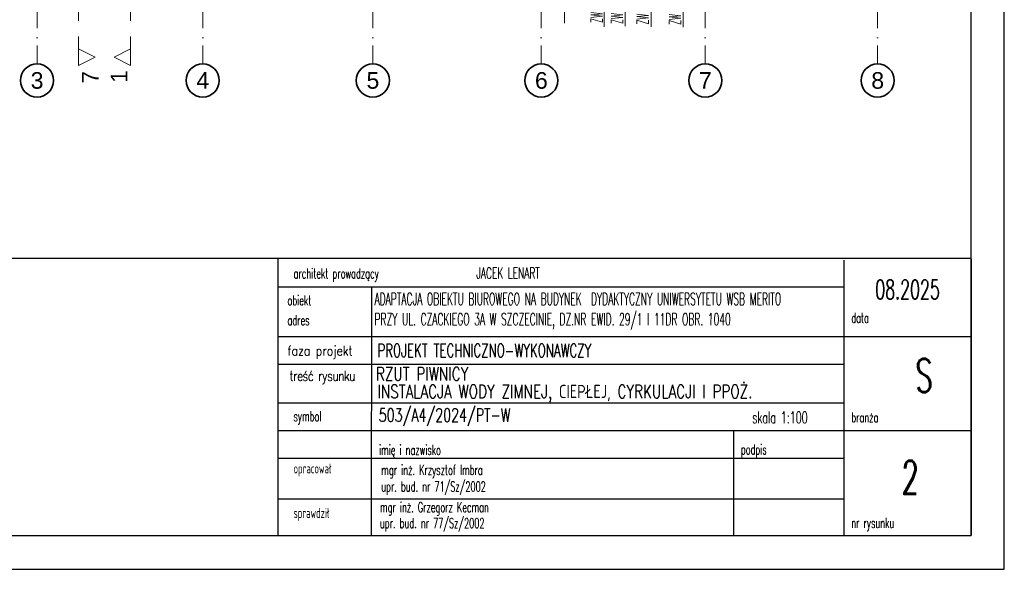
# Model space of a CAD drawing. Header units: millimetres. Extents: x -34676 to 172266, y 39940 to 476087.
# Tile 28 of 256: x 34527 to 52355, y 227388 to 237331. Entities that reach past the tile are written whole.
import ezdxf
from ezdxf.lldxf.tags import DXFTag

# ---------------------------------------------------------------- set-up
doc = ezdxf.new("R2010")
doc.units = ezdxf.units.MM
doc.header["$MEASUREMENT"] = 0
doc.linetypes.add('Kropki i Kreski', pattern=[6.702778, 3.527778, -1.763889, 0, -1.411111])
doc.linetypes.add('Przerywana', pattern=[5.644444, 2.822222, -2.822222])
for name, color, linetype in [('#podkład', 252, 'Continuous'), ('0_Nr_pióra__1', 7, 'Continuous'), ('_TABELA', 7, 'Continuous'), ('Konstrukcja - Siatka mod', 7, 'Continuous'), ('Znaczniki - Przekroje', 7, 'Continuous')]:
    doc.layers.add(name, color=color, linetype=linetype)
doc.layers.add('IS_Opisy_działek_Wodociag', color=7, linetype='SOLID', true_color=0x000000)
doc.styles.add('ROMANS', font='romans', dxfattribs={"width": 0.6})
doc.styles.add('STYL_AUTOMATYCZNY_1', font='arial.ttf')
doc.styles.add('STYL_AUTOMATYCZNY_6', font='txt')
tags = doc.linetypes.add('SOLID', pattern=[10, 10, 0]).pattern_tags.tags
tags[6:7] = [DXFTag(74, 4), DXFTag(75, 0), DXFTag(340, '0'), DXFTag(46, 0.0), DXFTag(50, 0.0), DXFTag(44, 0.0), DXFTag(45, 0.0)]
tags[4:5] = [DXFTag(74, 4), DXFTag(75, 0), DXFTag(340, '0'), DXFTag(46, 0.0), DXFTag(50, 0.0), DXFTag(44, 0.0), DXFTag(45, 0.0)]

# ---------------------------------------------------------------- blocks, each defined once
blk = doc.blocks.new('SDFGHB')
at = {"layer": 'Konstrukcja - Siatka mod', "color": 252, "linetype": 'Kropki i Kreski', "lineweight": 13, "ltscale": 100}
for p, q in [((34448, 457532), (34448, 456532)), ((37448, 457532), (37448, 456532)), ((40528, 457532), (40528, 456532)), ((43578, 457532), (43578, 456532)), ((46548, 457532), (46548, 456532)), ((49668, 457532), (49668, 456532))]:
    blk.add_line(p, q, dxfattribs=at)
at = {"layer": 'Konstrukcja - Siatka mod', "color": 252, "linetype": 'Continuous', "lineweight": 35, "ltscale": 100}
for centre in [(34448, 456232), (37448, 456232), (40528, 456232), (43578, 456232), (46548, 456232), (49668, 456232)]:
    blk.add_circle(centre, 300, dxfattribs=at)
at = {"layer": 'Znaczniki - Przekroje', "color": 252, "linetype": 'Przerywana', "lineweight": 13, "ltscale": 100}
for p, q in [((35202, 458154), (35202, 456804)), ((36143, 458154), (36143, 456804))]:
    blk.add_line(p, q, dxfattribs=at)
at = {"layer": 'Znaczniki - Przekroje', "color": 252, "linetype": 'Continuous', "lineweight": 13, "ltscale": 100, "flags": 128}
for points in [[(35202, 456504), (35202, 456804), (35502, 456654)], [(36143, 456504), (36143, 456804), (35843, 456654)]]:
    blk.add_lwpolyline(points, close=True, dxfattribs=at)
at = {"layer": 'Konstrukcja - Siatka mod', "color": 252, "linetype": 'Continuous', "lineweight": 13, "char_height": 300, "attachment_point": 1, "style": 'STYL_AUTOMATYCZNY_1'}
for s, insert in [('\\A1;{\\pql;\\pt0;\\fArial|b0|i0|c238|p0;\\W1.000000;3}', (34333, 456382)), ('\\A1;{\\pql;\\pt0;\\fArial|b0|i0|c238|p0;\\W1.000000;4}', (37333, 456382)), ('\\A1;{\\pql;\\pt0;\\fArial|b0|i0|c238|p0;\\W1.000000;5}', (40413, 456382)), ('\\A1;{\\pql;\\pt0;\\fArial|b0|i0|c238|p0;\\W1.000000;6}', (43463, 456382)), ('\\A1;{\\pql;\\pt0;\\fArial|b0|i0|c238|p0;\\W1.000000;7}', (46433, 456382)), ('\\A1;{\\pql;\\pt0;\\fArial|b0|i0|c238|p0;\\W1.000000;8}', (49553, 456382))]:
    blk.add_mtext(s, dxfattribs=dict(at, insert=insert))
at = {"layer": 'Znaczniki - Przekroje', "color": 252, "linetype": 'Continuous', "lineweight": 13, "char_height": 300, "rotation": 90, "style": 'STYL_AUTOMATYCZNY_6'}
for s, insert, attachment_point in [('\\A1;{\\pql;\\pt0;\\fGeneva CE|b0|i0|c0|p0;\\W1.000000;7}', (35562, 456178), 7), ('\\A1;{\\pqr;\\pt0;\\fGeneva CE|b0|i0|c0|p0;\\W1.000000;1}', (36083, 456414), 9)]:
    blk.add_mtext(s, dxfattribs=dict(at, insert=insert, attachment_point=attachment_point))

msp = doc.modelspace()

# ---------------------------------------------------------------- linework, layer by layer
at = {"layer": '0_Nr_pióra__1', "color": 7, "linetype": 'Continuous', "ltscale": 100}
for p, q in [((34255, 233014), (51755, 233014)), ((39205, 228014), (39206, 233014)), ((49455, 227998), (49455, 232980)), ((51755, 232999), (51755, 227998)), ((39206, 232500), (49455, 232499)), ((40900, 228000), (40901, 232500)), ((39206, 231600), (51755, 231599)), ((39206, 231100), (49455, 231099)), ((39206, 230400), (49455, 230399)), ((39206, 229900), (51755, 229899)), ((47455, 227998), (47455, 229899)), ((39206, 229400), (49455, 229399)), ((39205, 228664), (49455, 228663)), ((39256, 227998), (51755, 227998))]:
    msp.add_line(p, q, dxfattribs=at)
at = {"layer": '0_Nr_pióra__1', "color": 7, "linetype": 'Continuous'}
msp.add_line((39206, 231100), (49455, 231099), dxfattribs=at)
at = {"layer": '_TABELA', "color": 7}
msp.add_lwpolyline([(10355, 257088), (52355, 257088), (10355, 257088), (10355, 227388), (52355, 227388), (52355, 257088)], dxfattribs=at)
msp.add_lwpolyline([(51755, 256478), (12855, 256478), (12855, 227998), (51755, 227998)], close=True, dxfattribs=at)
at = {"layer": 'IS_Opisy_działek_Wodociag', "color": 7, "lineweight": 13, "ltscale": 10}
for p, q in [((44392, 239057), (44392, 237267)), ((45110, 239057), (45110, 237203)), ((45492, 239066), (45492, 237212)), ((45960, 239057), (45960, 237203)), ((46540, 239051), (46540, 237197))]:
    msp.add_line(p, q, dxfattribs=at)

# ---------------------------------------------------------------- block references
at = {"layer": '#podkład'}
msp.add_blockref('SDFGHB', (393, -220000), dxfattribs=at)

# ---------------------------------------------------------------- texts
at = {"layer": '0_Nr_pióra__1', "color": 7, "linetype": 'Continuous', "style": 'ROMANS'}
for s, width, p in [('RZUT PIWNICY', 0.75, (40976, 230802)), ('INSTALACJA WODY ZIMNEJ, CIEPŁEJ, CYRKULACJI I PPOŻ.', 0.75, (41005, 230485)), ('503/A4/2024/PT-W', 0.7, (41028, 230059))]:
    msp.add_text(s, height=240, rotation=359.9976, dxfattribs=dict(at, width=width)).set_placement(p)
at = {"layer": '0_Nr_pióra__1', "color": 7, "linetype": 'Continuous', "rotation": 359.9976, "style": 'ROMANS'}
for s, insert, char_height, attachment_point in [('{\\Q0;architekt prowadzący}', (39487, 232710), 180, 4), ('{JACEK LENART}', (42794, 232747), 200, 4), ('\\Fromans|c238;08.2025', (50603, 232450), 350, 5), ('{\\Q0;obiekt}', (39377, 232254), 180, 4), ('\\pxql;\\W0.55;ADAPTACJA OBIEKTU BIUROWEGO NA BUDYNEK  DYDAKTYCZNY UNIWERSYTETU WSB MERITO \\PPRZY UL. CZACKIEGO 3A W SZCZECINIE, DZ.NR EWID. 29/1 I 11DR OBR. 1040 ', (40951, 232059), 220, 4), ('{\\Q0;adres}', (39377, 231894), 180, 4), ('{\\Q0;data}', (49585, 231937), 180, 4), ('\\pxql;\\Fromans.shx;\\W0.65;\\A1;PROJEKT TECHNICZNO-WYKONAWCZY', (41005, 231348), 240, 4), ('\\pxqc;S', (50602, 230895), 600, 4), ('{\\Q0;symbol}', (39486, 230126), 180, 4), ('{\\Q0;branża}', (49585, 230137), 180, 4), ('{\\Q0;imię i nazwisko}', (41034, 229526), 180, 4), ('{\\Fromans|c128;\\Q0;mgr in\\Fromans,bigfont|c238;ż\\Fromans|c128;. Krzysztof Imbra\\Pupr. bud. nr 71/Sz/2002}', (41074, 229006), 180, 4), ('{\\Q0;podpis}', (47585, 229527), 180, 4), ('{\\Q0;opracował}', (39486, 229185), 180, 4), ('{\\Q0;mgr inż. Grzegorz Kecman}', (41051, 228482), 180, 4), ('{\\Q0;sprawdził}', (39486, 228380), 180, 4), ('{\\Q0;upr. bud. nr 7\\Fromans,bigfont|c238;7\\Fromans|c238;/Sz/2002}', (41050, 228194), 180, 4), ('{\\Q0;nr rysunku}', (49585, 228197), 180, 4)]:
    msp.add_mtext(s, dxfattribs=dict(at, insert=insert, char_height=char_height, attachment_point=attachment_point))
at = {"layer": '0_Nr_pióra__1', "color": 7, "linetype": 'Continuous', "char_height": 180, "attachment_point": 4, "rotation": 359.9976, "line_spacing_factor": 0.8, "style": 'ROMANS'}
for s, insert in [('\\W0.8;faza projekt', (39377, 231313)), ('\\T0.9;\\W0.8;treść rysunku', (39410, 230857))]:
    msp.add_mtext(s, dxfattribs=dict(at, insert=insert))
at = {"layer": '0_Nr_pióra__1', "color": 7, "linetype": 'Continuous', "insert": (47791, 230135), "char_height": 210, "width": 2283.42, "attachment_point": 4, "line_spacing_factor": 0.9, "style": 'ROMANS'}
msp.add_mtext('skala 1:100', dxfattribs=at)
at = {"layer": '0_Nr_pióra__1', "color": 0, "linetype": 'Continuous', "insert": (50652, 229053), "char_height": 600, "attachment_point": 5, "rotation": 359.9976, "style": 'ROMANS'}
msp.add_mtext('2', dxfattribs=at)
at = {"layer": 'IS_Opisy_działek_Wodociag', "color": 7, "lineweight": 13, "ltscale": 10, "style": 'ROMANS', "width": 0.5}
for p in [(45077, 237272), (45447, 237252), (45914, 237243), (46495, 237237)]:
    msp.add_text('ZW', height=210, rotation=90, dxfattribs=at).set_placement(p)

doc.saveas('drawing.dxf')
